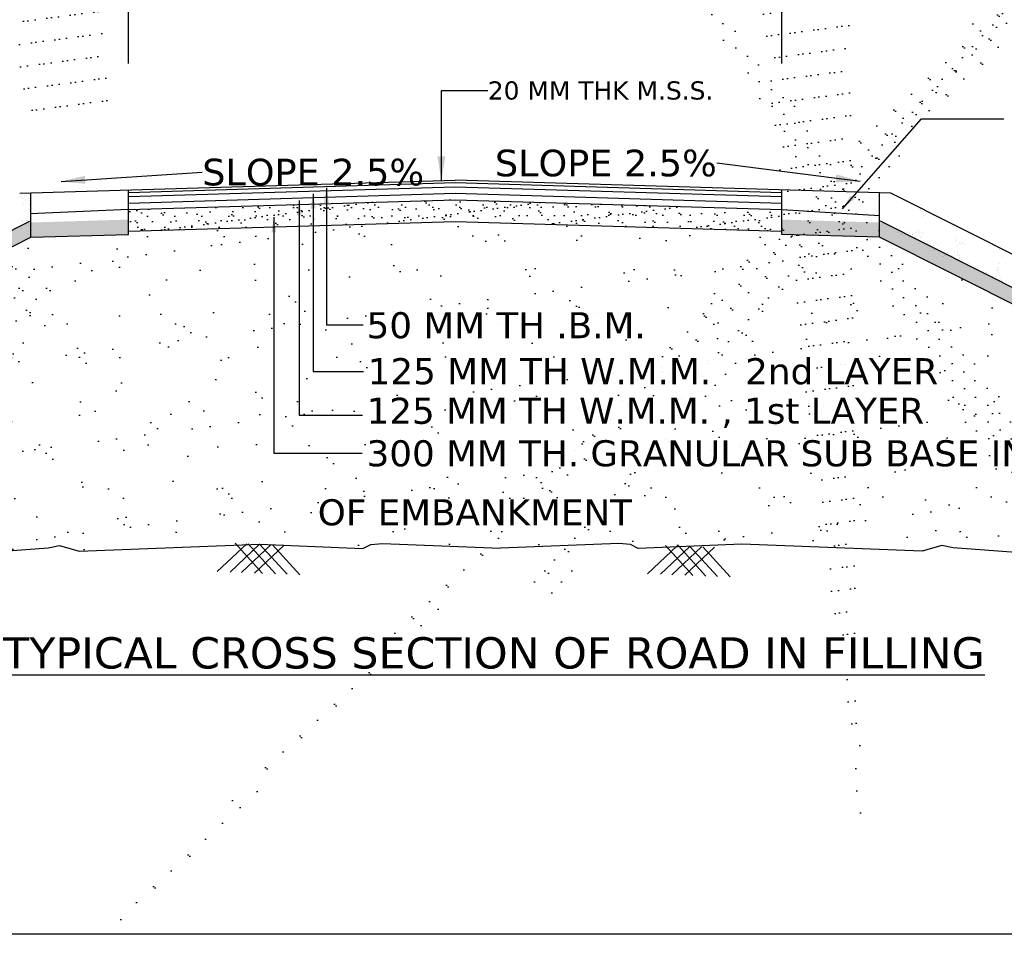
# Model space of a CAD drawing. Header units: feet. Extents: x -7746059455 to -3872629402, y -13315170765 to -6657188523.
# Tile 48 of 52: x -3872710421 to -3872700662, y -6657284339 to -6657275271. Entities that reach past the tile are written whole.
import ezdxf

# ---------------------------------------------------------------- set-up
doc = ezdxf.new("R2010")
doc.units = ezdxf.units.FT
doc.header["$MEASUREMENT"] = 0
doc.header["$PDMODE"] = 34
doc.header["$PDSIZE"] = 40
for name, color, linetype in [('CHNGE', 7, 'Continuous'), ('TEX', 6, 'Continuous'), ('TEXT', 7, 'Continuous')]:
    doc.layers.add(name, color=color, linetype=linetype)
doc.styles.get("Standard").update_dxf_attribs({"font": 'verdana.ttf', "height": 264})
doc.dimstyles.new('Copy of ISO-25--------4', dxfattribs={"dimtxt": 200, "dimasz": 150, "dimexe": 300, "dimexo": 300, "dimgap": 0.02, "dimtad": 0, "dimtih": 1, "dimtoh": 1, "dimdec": 0, "dimlfac": 4, "dimdsep": 46, "dimtxsty": 'Standard', "dimcen": 150, "dimclrd": 1, "dimclre": 1, "dimclrt": 1, "dimadec": 0, "dimazin": 0, "dimtfac": 1, "dimtdec": 0, "dimtmove": 2, "dimatfit": 3, "dimfxl": 300, "dimarcsym": 0})
doc.dimstyles.new('ISO-25--------1', dxfattribs={"dimtxt": 264, "dimasz": 240, "dimexe": 300, "dimexo": 300, "dimgap": 0.02, "dimtad": 0, "dimtih": 1, "dimtoh": 1, "dimdec": 0, "dimlfac": 16, "dimdsep": 46, "dimtxsty": 'Standard', "dimcen": 192, "dimclrd": 1, "dimclre": 1, "dimclrt": 1, "dimadec": 0, "dimazin": 0, "dimtfac": 1, "dimtdec": 0, "dimtmove": 2, "dimatfit": 3, "dimfxl": 300, "dimarcsym": 0})
pattern_1 = [(37.5, (-3870438663.09, -6672936895.36), (-5.4381086, 166.3393916), [0, -131.2189933, 0, -146.7580846, 0, -140.2834632]), (7.5, (-3870438663.09, -6672936895.36), (152.781788, 243.63103), [0, -70.7891938, 0, -118.2697505, 0, -45.3223497]), (327.5, (-3870438769.27, -6672936895.36), (268.8385264, 0.4885364), [0, -43.1641425, 0, -155.3909131, 0, -202.8714699]), (317.5, (-3870438769.27, -6672936895.36), (259.5137545, 75.7682264), [0, -21.5820713, 0, -101.8673764, 0, -116.5431848])]
pattern_2 = [(37.5, (1123576730.44, 1930596178.33), (-5.4381085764, 166.3393916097), [0, -131.2189933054, 0, -146.7580846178, 0, -140.2834632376]), (7.5, (1123576730.44, 1930596178.33), (152.7817879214, 243.6310300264), [0, -70.7891937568, 0, -118.269750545, 0, -45.3223496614]), (327.5, (1123576624.25, 1930596178.33), (268.8385263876, 0.488536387), [0, -43.1641425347, 0, -155.3909131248, 0, -202.8714699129]), (317.5, (1123576624.25, 1930596178.33), (259.513754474, 75.768226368), [0, -21.5820712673, 0, -101.8673763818, 0, -116.5431848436])]

# ---------------------------------------------------------------- blocks, each defined once
blk = doc.blocks.new('*D109')
at = {"layer": 'Defpoints', "color": 0, "ltscale": 20, "transparency": 16777216}
for p in [(-3872702867.307646, -6657274473.923839), (-3872709341.929028, -6657276006.17762), (-3872702867.307646, -6657276006.17762)]:
    blk.add_point(p, dxfattribs=at)
at = {"layer": 'TEX', "color": 1, "lineweight": -2, "ltscale": 20, "transparency": 16777216}
for p, q in [((-3872709341.929028, -6657275706.17762), (-3872709341.929028, -6657274173.923839)), ((-3872702867.307646, -6657275706.17762), (-3872702867.307646, -6657274173.923839)), ((-3872709191.929028, -6657274473.923839), (-3872708247.311272, -6657274473.923839)), ((-3872703017.307646, -6657274473.923839), (-3872703961.925402, -6657274473.923839))]:
    blk.add_line(p, q, dxfattribs=at)
at = {"layer": 'TEX', "color": 1, "ltscale": 20, "transparency": 16777216}
for points in [[(-3872709191.929028, -6657274448.923839), (-3872709191.929028, -6657274498.923839), (-3872709341.929028, -6657274473.923839)], [(-3872703017.307646, -6657274448.923839), (-3872703017.307646, -6657274498.923839), (-3872702867.307646, -6657274473.923839)]]:
    blk.add_solid(points, dxfattribs=at)
at = {"layer": 'TEX', "color": 1, "ltscale": 20, "transparency": 16777216, "insert": (-3872706104.618337, -6657274473.923839), "char_height": 264, "attachment_point": 5}
blk.add_mtext('CARRAGE WAY 10.50 M', dxfattribs=at)

msp = doc.modelspace()

# ---------------------------------------------------------------- hatches: boundary and pattern name
at = {"layer": 'CHNGE'}
h = msp.add_hatch(dxfattribs=at)
h.set_pattern_fill('AR-SAND', color=256, scale=86.328285, style=0)
h.set_pattern_definition(pattern_2)
h.paths.add_polyline_path([(-3872710310.381724, -6657276987.956138), (-3872710310.381724, -6657277428.428469), (-3872709341.929028, -6657277399.374892), (-3872709341.929028, -6657276958.902556)])
h = msp.add_hatch(dxfattribs=at)
h.set_pattern_fill('AR-SAND', color=256, scale=86.328285, style=0)
h.set_pattern_definition(pattern_2)
h.paths.add_polyline_path([(-3872702867.307647, -6657276958.902558), (-3872702867.307646, -6657277399.374892), (-3872701898.854949, -6657277428.42847), (-3872701898.854949, -6657276987.956139)])
h = msp.add_hatch(dxfattribs=at)
h.set_pattern_fill('AR-SAND', color=256, scale=86.328285, style=0)
h.set_pattern_definition(pattern_1)
h.paths.add_polyline_path([(-3872709341.929028, -6657277154.109138), (-3872709341.929028, -6657277368.961904), (-3872706104.618336, -6657277271.842581), (-3872702867.307646, -6657277368.961904), (-3872702867.307646, -6657277153.141191), (-3872706104.618336, -6657277056.021866)])
h = msp.add_hatch(dxfattribs=at)
h.set_pattern_fill('AR-SAND', color=256, scale=86.328285, style=0)
h.set_pattern_definition(pattern_1)
h.paths.add_polyline_path([(-3872710310.381724, -6657277428.428459), (-3872709341.929028, -6657277399.374878), (-3872709341.929028, -6657277252.550772), (-3872710347.265345, -6657277282.710858), (-3872716980.317573, -6657280617.347972), (-3872716717.286203, -6657280649.37422)])
h = msp.add_hatch(dxfattribs=at)
h.set_pattern_fill('AR-SAND', color=256, scale=345.31314, style=0)
h.set_pattern_definition([(37.5, (-3870438663.1, -6672936895.36), (-21.752434, 665.357566), [0, -524.875973, 0, -587.032338, 0, -561.133853]), (7.5, (-3870438663.1, -6672936895.4), (611.12715, 974.52412), [0, -283.156775, 0, -473.079002, 0, -181.289399]), (327.5, (-3870439087.8, -6672936895.36), (1075.354106, 1.954146), [0, -172.65657, 0, -621.563652, 0, -811.48588]), (317.5, (-3870439087.8, -6672936895.4), (1038.05502, 303.072905), [0, -86.328285, 0, -407.469506, 0, -466.17274])])
h.paths.add_polyline_path([(-3872704481.869979, -6657280462.655172), (-3872704368.311886, -6657280474.862944), (-3872704289.570938, -6657280514.171195), (-3872703265.062861, -6657280471.014459), (-3872702199.297118, -6657280513.023633), (-3872702173.464491, -6657280489.421834), (-3872702153.71806, -6657280514.820216), (-3872701476.230677, -6657280541.524663), (-3872701282.229813, -6657280483.416476), (-3872701169.038592, -6657280507.483094), (-3872699838.318086, -6657280605.943777), (-3872699382.314722, -6657280499.771447), (-3872698210.857769, -6657280605.943777), (-3872697208.348921, -6657280540.055998), (-3872697200.339897, -6657280532.738605), (-3872697195.316772, -6657280539.199488), (-3872697041.753202, -6657280529.106844), (-3872696636.652185, -6657280494.23947), (-3872695587.481674, -6657280601.347778), (-3872701898.854949, -6657277428.428459), (-3872702867.307646, -6657277399.374878), (-3872702867.307646, -6657277368.961904), (-3872706104.618336, -6657277271.842581), (-3872709341.929028, -6657277368.961904), (-3872709341.929028, -6657277399.374878), (-3872710310.381724, -6657277428.428459), (-3872716717.286203, -6657280649.37422), (-3872716477.21752, -6657280678.604572), (-3872714671.284523, -6657280494.23947), (-3872714266.183509, -6657280529.106844), (-3872713097.078939, -6657280605.943777), (-3872711925.621986, -6657280499.771447), (-3872711469.618623, -6657280605.943777), (-3872710138.898115, -6657280507.483094), (-3872710025.706895, -6657280483.416476), (-3872709831.706032, -6657280541.524663), (-3872709644.904839, -6657280534.161542), (-3872709634.523753, -6657280524.676933), (-3872709627.677707, -6657280533.482502), (-3872708042.873848, -6657280471.014459), (-3872707018.365771, -6657280514.171195), (-3872706939.624823, -6657280474.862944), (-3872706826.066729, -6657280462.655172), (-3872705653.968354, -6657280509.371883)])
h.paths.add_polyline_path([(-3872707500.292832, -6657279492.748817), (-3872704345.233642, -6657279492.748817), (-3872704345.233642, -6657279754.47228), (-3872707500.292832, -6657279754.47228)], flags=24)
h.paths.add_polyline_path([(-3872707956.570441, -6657277485.917349), (-3872703437.686174, -6657277485.917349), (-3872703437.686174, -6657277787.350577), (-3872707956.570441, -6657277787.350577)], flags=24)
h.paths.add_polyline_path([(-3872707945.438535, -6657277795.496443), (-3872703652.987074, -6657277795.496443), (-3872703652.987074, -6657278101.286542), (-3872707945.438535, -6657278101.286542)], flags=24)
h.paths.add_polyline_path([(-3872707956.570441, -6657278210.542853), (-3872703749.015718, -6657278210.542853), (-3872703749.015718, -6657278511.976078), (-3872707956.570441, -6657278511.976078)], flags=24)
h.paths.add_polyline_path([(-3872707956.570441, -6657278586.8825), (-3872703624.907139, -6657278586.8825), (-3872703624.907139, -6657278849.850778), (-3872707956.570441, -6657278849.850778)], flags=24)
h = msp.add_hatch(dxfattribs=at)
h.set_pattern_fill('AR-SAND', color=256, scale=86.328285, style=0)
h.set_pattern_definition([(142.5, (-3874973546.15, -6672936895.36), (5.4381086, 166.3393916), [0, -131.2189933, 0, -146.7580846, 0, -140.2834632]), (172.5, (-3874973546.15, -6672936895.36), (-152.781788, 243.63103), [0, -70.7891938, 0, -118.2697505, 0, -45.3223497]), (212.5, (-3874973439.96, -6672936895.36), (-268.8385264, 0.4885364), [0, -43.1641425, 0, -155.3909131, 0, -202.8714699]), (222.5, (-3874973439.96, -6672936895.36), (-259.5137545, 75.7682264), [0, -21.5820713, 0, -101.8673764, 0, -116.5431848])])
h.paths.add_polyline_path([(-3872701898.854949, -6657277428.428459), (-3872702867.307646, -6657277399.374878), (-3872702867.307646, -6657277252.550772), (-3872701861.971327, -6657277282.710858), (-3872695228.9191, -6657280617.347972), (-3872695491.950469, -6657280649.37422)])

# ---------------------------------------------------------------- linework, layer by layer
at = {"layer": 'CHNGE', "color": 31}
for p, q in [((-3872710421.032591, -6657276991.275665), (-3872706104.618336, -6657276861.783237)), ((-3872709343.132198, -6657276983.543115), (-3872706105.821507, -6657276886.423792)), ((-3872701788.204084, -6657276991.275665), (-3872706104.618336, -6657276861.783237)), ((-3872706103.415167, -6657276886.423792), (-3872702866.104477, -6657276983.543115)), ((-3872710310.381724, -6657277428.42847), (-3872710310.381724, -6657276987.95614)), ((-3872709341.929028, -6657277023.648772), (-3872706104.618336, -6657276926.529452)), ((-3872709341.929028, -6657277399.374892), (-3872709341.929028, -6657276958.902558)), ((-3872706104.618336, -6657276926.529452), (-3872702867.307646, -6657277023.648772)), ((-3872702867.307646, -6657277399.374892), (-3872702867.307646, -6657276958.902558)), ((-3872701898.854949, -6657277428.42847), (-3872701898.854949, -6657276987.956138)), ((-3872710415.484463, -6657277020.60894), (-3872710415.484463, -6657277020.60894)), ((-3872710404.303898, -6657277013.170588), (-3872710404.303898, -6657277013.170588)), ((-3872710398.831203, -6657277034.336823), (-3872710398.831203, -6657277034.336823)), ((-3872710392.796967, -6657277044.90357), (-3872710392.796967, -6657277044.90357)), ((-3872710373.559727, -6657277009.157558), (-3872710373.559727, -6657277009.157558)), ((-3872710366.459527, -6657277057.480653), (-3872710366.459527, -6657277057.480653)), ((-3872710359.451307, -6657277065.68622), (-3872710359.451307, -6657277065.68622)), ((-3872710338.879481, -6657277083.75721), (-3872710338.879481, -6657277083.75721)), ((-3872710333.664345, -6657277044.387528), (-3872710333.664345, -6657277044.387528)), ((-3872710324.46572, -6657277058.739352), (-3872710324.46572, -6657277058.739352)), ((-3872710311.004034, -6657277044.189777), (-3872710311.004034, -6657277044.189777)), ((-3872709341.929028, -6657277088.394987), (-3872706104.618336, -6657276991.275665)), ((-3872709341.929028, -6657277153.141199), (-3872706104.618336, -6657277056.02188)), ((-3872706104.618336, -6657276991.275665), (-3872702867.307646, -6657277088.394987)), ((-3872706104.618336, -6657277056.02188), (-3872702867.307646, -6657277153.141199)), ((-3872701903.861115, -6657277030.386251), (-3872701903.861115, -6657277030.386251)), ((-3872694787.817161, -6657280510.583101), (-3872701788.204084, -6657276991.275665)), ((-3872710380.996777, -6657277092.03869), (-3872710380.996777, -6657277092.03869)), ((-3872710331.90277, -6657277141.620483), (-3872710331.90277, -6657277141.620483)), ((-3872710326.372525, -6657277104.416503), (-3872710326.372525, -6657277104.416503)), ((-3872710307.145224, -6657277154.962676), (-3872710307.145224, -6657277154.962676)), ((-3872701895.946969, -6657277092.037004), (-3872701895.946969, -6657277092.037004)), ((-3872701491.444118, -6657277146.869988), (-3872701491.444118, -6657277146.869988)), ((-3872701491.400271, -6657277158.546724), (-3872701491.400271, -6657277158.546724)), ((-3872701482.644345, -6657277169.781537), (-3872701482.644345, -6657277169.781537)), ((-3872701456.007021, -6657277158.855594), (-3872701456.007021, -6657277158.855594)), ((-3872716980.317573, -6657280617.347983), (-3872710319.451314, -6657277268.727909)), ((-3872710397.812288, -6657277266.560489), (-3872710397.812288, -6657277266.560489)), ((-3872710395.870873, -6657277257.800953), (-3872710395.870873, -6657277257.800953)), ((-3872710375.151978, -6657277266.362735), (-3872710375.151978, -6657277266.362735)), ((-3872710355.974812, -6657277257.397216), (-3872710355.974812, -6657277257.397216)), ((-3872710344.003381, -6657277261.760827), (-3872710344.003381, -6657277261.760827)), ((-3872710339.758729, -6657277266.053862), (-3872710339.758729, -6657277266.053862)), ((-3872710339.33982, -6657277224.501615), (-3872710339.33982, -6657277224.501615)), ((-3872710336.995162, -6657277269.966394), (-3872710336.995162, -6657277269.966394)), ((-3872710317.451283, -6657277195.287408), (-3872710317.451283, -6657277195.287408)), ((-3872709341.929028, -6657277368.961912), (-3872706104.618336, -6657277271.842595)), ((-3872706104.618336, -6657277271.842595), (-3872702867.307646, -6657277368.961912)), ((-3872701905.578964, -6657277257.64749), (-3872701905.578964, -6657277257.64749)), ((-3872701902.359179, -6657277254.100913), (-3872701902.359179, -6657277254.100913)), ((-3872701897.711023, -6657277212.807337), (-3872701897.711023, -6657277212.807337)), ((-3872701897.622978, -6657277250.35717), (-3872701897.622978, -6657277250.35717)), ((-3872695177.48926, -6657280643.203326), (-3872701889.785359, -6657277268.727909)), ((-3872701475.291469, -6657277221.440828), (-3872701475.291469, -6657277221.440828)), ((-3872701452.920588, -6657277208.979797), (-3872701452.920588, -6657277208.979797)), ((-3872701436.267333, -6657277195.251908), (-3872701436.267333, -6657277195.251908)), ((-3872701359.066833, -6657277211.401995), (-3872701359.066833, -6657277211.401995)), ((-3872710403.307924, -6657277340.682084), (-3872710403.307924, -6657277340.682084)), ((-3872710346.776867, -6657277307.382744), (-3872710346.776867, -6657277307.382744)), ((-3872701900.430076, -6657277295.977034), (-3872701900.430076, -6657277295.977034)), ((-3872701724.58971, -6657277339.060386), (-3872701724.58971, -6657277339.060386)), ((-3872701720.75732, -6657277378.158301), (-3872701720.75732, -6657277378.158301)), ((-3872701689.704116, -6657277330.643251), (-3872701689.704116, -6657277330.643251)), ((-3872701661.624697, -6657277378.674345), (-3872701661.624697, -6657277378.674345)), ((-3872701633.173059, -6657277363.942583), (-3872701633.173059, -6657277363.942583)), ((-3872701626.231448, -6657277378.983215), (-3872701626.231448, -6657277378.983215)), ((-3872701603.571136, -6657277379.180967), (-3872701603.571136, -6657277379.180967)), ((-3872701544.438513, -6657277379.69701), (-3872701544.438513, -6657277379.69701)), ((-3872701534.300509, -6657277369.930377), (-3872701534.300509, -6657277369.930377)), ((-3872701516.948425, -6657277353.903753), (-3872701516.948425, -6657277353.903753)), ((-3872701509.045264, -6657277380.005884), (-3872701509.045264, -6657277380.005884)), ((-3872701505.100491, -6657277374.06171), (-3872701505.100491, -6657277374.06171)), ((-3872701486.384951, -6657277380.203634), (-3872701486.384951, -6657277380.203634)), ((-3872701135.736856, -6657277363.399053), (-3872701135.736856, -6657277363.399053)), ((-3872716717.286203, -6657280649.374231), (-3872710310.381724, -6657277428.42847)), ((-3872710310.381724, -6657277428.42847), (-3872709341.929028, -6657277399.374892)), ((-3872701898.854949, -6657277428.42847), (-3872702867.307646, -6657277399.374892)), ((-3872695587.481674, -6657280601.347791), (-3872701898.854949, -6657277428.42847)), ((-3872701683.359682, -6657277404.789001), (-3872701683.359682, -6657277404.789001)), ((-3872701676.351464, -6657277396.583434), (-3872701676.351464, -6657277396.583434)), ((-3872701667.747599, -6657277386.069517), (-3872701667.747599, -6657277386.069517)), ((-3872701612.570815, -6657277434.45144), (-3872701612.570815, -6657277434.45144)), ((-3872701572.736897, -6657277399.542208), (-3872701572.736897, -6657277399.542208)), ((-3872701549.953079, -6657277426.577346), (-3872701549.953079, -6657277426.577346)), ((-3872701542.944864, -6657277418.371777), (-3872701542.944864, -6657277418.371777)), ((-3872701509.511377, -6657277436.784885), (-3872701509.511377, -6657277436.784885)), ((-3872701495.776981, -6657277432.040184), (-3872701495.776981, -6657277432.040184)), ((-3872701479.123724, -6657277418.3123), (-3872701479.123724, -6657277418.3123)), ((-3872701460.41737, -6657277387.20309), (-3872701460.41737, -6657277387.20309)), ((-3872701452.980321, -6657277470.084222), (-3872701452.980321, -6657277470.084222)), ((-3872701422.281617, -6657277465.32143), (-3872701422.281617, -6657277465.32143)), ((-3872701145.181839, -6657277419.203034), (-3872701145.181839, -6657277419.203034)), ((-3872701142.514042, -6657277474.139119), (-3872701142.514042, -6657277474.139119)), ((-3872701140.511798, -6657277461.201365), (-3872701140.511798, -6657277461.201365)), ((-3872701137.983503, -6657277444.242224), (-3872701137.983503, -6657277444.242224)), ((-3872701512.904071, -6657277490.778781), (-3872701512.904071, -6657277490.778781)), ((-3872701453.771449, -6657277491.294822), (-3872701453.771449, -6657277491.294822)), ((-3872701449.625266, -6657277487.095972), (-3872701449.625266, -6657277487.095972)), ((-3872701418.378198, -6657277491.603698), (-3872701418.378198, -6657277491.603698)), ((-3872701395.717886, -6657277491.801447), (-3872701395.717886, -6657277491.801447)), ((-3872701392.54416, -6657277505.683839), (-3872701392.54416, -6657277505.683839)), ((-3872701383.758086, -6657277527.43124), (-3872701383.758086, -6657277527.43124)), ((-3872701367.104833, -6657277513.703356), (-3872701367.104833, -6657277513.703356)), ((-3872701361.071252, -6657277561.399951), (-3872701361.071252, -6657277561.399951)), ((-3872701354.063035, -6657277553.194386), (-3872701354.063035, -6657277553.194386)), ((-3872701336.58526, -6657277492.317489), (-3872701336.58526, -6657277492.317489)), ((-3872701329.318636, -6657277542.926519), (-3872701329.318636, -6657277542.926519)), ((-3872701316.218665, -6657277508.884316), (-3872701316.218665, -6657277508.884316)), ((-3872701310.26272, -6657277560.712487), (-3872701310.26272, -6657277560.712487)), ((-3872701272.787581, -6657277576.225857), (-3872701272.787581, -6657277576.225857)), ((-3872701220.656433, -6657277574.982727), (-3872701220.656433, -6657277574.982727)), ((-3872701156.562946, -6657277566.187023), (-3872701156.562946, -6657277566.187023)), ((-3872701132.410485, -6657277519.150723), (-3872701132.410485, -6657277519.150723)), ((-3872701122.829356, -6657277575.799168), (-3872701122.829356, -6657277575.799168)), ((-3872701122.527025, -6657277564.410481), (-3872701122.527025, -6657277564.410481)), ((-3872701112.721661, -6657277499.537831), (-3872701112.721661, -6657277499.537831)), ((-3872701102.764006, -6657277482.878327), (-3872701102.764006, -6657277482.878327)), ((-3872701092.536307, -6657277486.319347), (-3872701092.536307, -6657277486.319347)), ((-3872701080.163649, -6657277485.276149), (-3872701080.163649, -6657277485.276149)), ((-3872701072.226673, -6657277483.872001), (-3872701072.226673, -6657277483.872001)), ((-3872701061.214071, -6657277495.605683), (-3872701061.214071, -6657277495.605683)), ((-3872700709.043985, -6657277544.26977), (-3872700709.043985, -6657277544.26977)), ((-3872701305.050823, -6657277603.399262), (-3872701305.050823, -6657277603.399262)), ((-3872701255.085936, -6657277609.09441), (-3872701255.085936, -6657277609.09441)), ((-3872701245.918198, -6657277603.915303), (-3872701245.918198, -6657277603.915303)), ((-3872701227.66465, -6657277583.188298), (-3872701227.66465, -6657277583.188298)), ((-3872701212.351418, -6657277611.825476), (-3872701212.351418, -6657277611.825476)), ((-3872701210.524948, -6657277604.224174), (-3872701210.524948, -6657277604.224174)), ((-3872701187.864635, -6657277604.421927), (-3872701187.864635, -6657277604.421927)), ((-3872701138.292102, -6657277606.683155), (-3872701138.292102, -6657277606.683155)), ((-3872701121.484396, -6657277598.54043), (-3872701121.484396, -6657277598.54043)), ((-3872701109.911858, -6657277608.752403), (-3872701109.911858, -6657277608.752403)), ((-3872700684.447621, -6657277618.492037), (-3872700684.447621, -6657277618.492037)), ((-3872700670.418963, -6657277598.093057), (-3872700670.418963, -6657277598.093057)), ((-3872708464.17202, -6657280742.812898), (-3872708170.735066, -6657280466.155742)), ((-3872708336.310801, -6657280747.671624), (-3872708042.873848, -6657280471.01447)), ((-3872708013.774178, -6657280759.928014), (-3872708285.369282, -6657280461.799644)), ((-3872708221.676585, -6657280752.027722), (-3872707928.239628, -6657280475.370569)), ((-3872707885.912959, -6657280764.786741), (-3872708157.508066, -6657280466.65837)), ((-3872708093.815367, -6657280756.886445), (-3872707800.378411, -6657280480.2293)), ((-3872707771.278741, -6657280769.142841), (-3872708042.873848, -6657280471.01447)), ((-3872707643.417527, -6657280774.001567), (-3872707915.012629, -6657280475.873196)), ((-3872704198.615074, -6657280764.391262), (-3872703905.17812, -6657280487.734113)), ((-3872704070.753853, -6657280769.249992), (-3872703777.3169, -6657280492.592841)), ((-3872703748.217229, -6657280781.506381), (-3872704019.812336, -6657280483.378012)), ((-3872703956.119637, -6657280773.606091), (-3872703662.682681, -6657280496.948941)), ((-3872703620.356013, -6657280786.365108), (-3872703891.95112, -6657280488.236738)), ((-3872703828.25842, -6657280778.464816), (-3872703534.821465, -6657280501.807665)), ((-3872703505.721795, -6657280790.72121), (-3872703777.3169, -6657280492.592841)), ((-3872703377.860577, -6657280795.579938), (-3872703649.455682, -6657280497.451564))]:
    msp.add_line(p, q, dxfattribs=at)
at = {"layer": 'CHNGE'}
for p, q in [((-3872701271.739192, -6657277622.822297), (-3872701271.739192, -6657277622.822297)), ((-3872701260.743436, -6657277621.918581), (-3872701260.743436, -6657277621.918581)), ((-3872701198.243827, -6657277656.103544), (-3872701198.243827, -6657277656.103544)), ((-3872701149.125896, -6657277649.068155), (-3872701149.125896, -6657277649.068155)), ((-3872701127.336835, -6657277643.706923), (-3872701127.336835, -6657277643.706923)), ((-3872701107.927685, -6657277635.124584), (-3872701107.927685, -6657277635.124584)), ((-3872701101.64151, -6657277629.850513), (-3872701101.64151, -6657277629.850513)), ((-3872701086.576114, -6657277645.018763), (-3872701086.576114, -6657277645.018763)), ((-3872701018.864664, -6657277683.673391), (-3872701018.864664, -6657277683.673391)), ((-3872700986.687634, -6657277702.086718), (-3872700986.687634, -6657277702.086718)), ((-3872700950.646183, -6657277720.859716), (-3872700950.646183, -6657277720.859716)), ((-3872700931.696602, -6657277731.189251), (-3872700931.696602, -6657277731.189251)), ((-3872700740.298588, -6657277751.051348), (-3872700740.298588, -6657277751.051348)), ((-3872700732.013643, -6657277729.574571), (-3872700732.013643, -6657277729.574571)), ((-3872700731.161236, -6657277758.01094), (-3872700731.161236, -6657277758.01094)), ((-3872700727.217449, -6657277756.801088), (-3872700727.217449, -6657277756.801088)), ((-3872700721.785944, -6657277733.015594), (-3872700721.785944, -6657277733.015594)), ((-3872700708.751909, -6657277687.735012), (-3872700708.751909, -6657277687.735012)), ((-3872700842.633582, -6657277779.738059), (-3872700842.633582, -6657277779.738059)), ((-3872700839.702958, -6657277773.44853), (-3872700839.702958, -6657277773.44853)), ((-3872700814.421528, -6657277788.871727), (-3872700814.421528, -6657277788.871727)), ((-3872700774.415103, -6657277816.924381), (-3872700774.415103, -6657277816.924381)), ((-3872700750.781298, -6657277820.405333), (-3872700750.781298, -6657277820.405333)), ((-3872700718.947102, -6657277777.899198), (-3872700718.947102, -6657277777.899198)), ((-3872700697.365428, -6657277832.955215), (-3872700697.365428, -6657277832.955215)), ((-3872700687.624886, -6657277855.13989), (-3872700687.624886, -6657277855.13989))]:
    msp.add_line(p, q, dxfattribs=at)
for points in [[(-3872717404.391688, -6657280663.833529), (-3872717034.833303, -6657280610.71024), (-3872716477.21752, -6657280678.604583), (-3872714671.284523, -6657280494.239481), (-3872714266.183509, -6657280529.106855), (-3872713097.078939, -6657280605.943789), (-3872711925.621986, -6657280499.771455), (-3872711469.618623, -6657280605.943789), (-3872710138.898115, -6657280507.483106), (-3872710025.706895, -6657280483.41649), (-3872709831.706032, -6657280541.524676), (-3872708042.873848, -6657280471.01447), (-3872707018.365771, -6657280514.171209), (-3872706939.624823, -6657280474.862951), (-3872706826.066729, -6657280462.655184), (-3872705653.968354, -6657280509.371897)], [(-3872694806.153878, -6657280675.613553), (-3872694830.719189, -6657280678.604583), (-3872696636.652185, -6657280494.239481), (-3872697041.753202, -6657280529.106855), (-3872698210.857769, -6657280605.943789), (-3872699382.314722, -6657280499.771455), (-3872699838.318086, -6657280605.943789), (-3872701169.038592, -6657280507.483106), (-3872701282.229813, -6657280483.41649), (-3872701476.230677, -6657280541.524676), (-3872703265.062861, -6657280471.01447), (-3872704289.570938, -6657280514.171209), (-3872704368.311886, -6657280474.862951), (-3872704481.869979, -6657280462.655184), (-3872705653.968354, -6657280509.371897)]]:
    msp.add_lwpolyline(points, dxfattribs=at)
at = {"layer": 'TEX', "ltscale": 20}
for p, q in [((-3872709341.929028, -6657277153.141199), (-3872710317.451283, -6657277195.287408)), ((-3872702867.307646, -6657277153.141199), (-3872701897.711023, -6657277212.807337))]:
    msp.add_line(p, q, dxfattribs=at)
at = {"layer": 'TEX', "color": 7, "ltscale": 20}
msp.add_lwpolyline([(-3872725691.502815, -6657238133.923838), (-3872660141.502815, -6657238133.923838), (-3872660141.502815, -6657284338.615335), (-3872725691.502815, -6657284338.615335)], close=True, dxfattribs=at)

# ---------------------------------------------------------------- texts
at = {"layer": 'CHNGE', "char_height": 257.9890176, "width": 17845.6610813, "attachment_point": 1}
for s, insert in [('50 MM TH .B.M.', (-3872706982.655479, -6657278170.414592)), ('125 MM TH W.M.M.   2nd LAYER', (-3872706971.523577, -6657278626.437235)), ('125 MM TH W.M.M. , 1st LAYER', (-3872706982.655479, -6657279018.961706)), ('300 MM TH. GRANULAR SUB BASE IN FULL WIDTH', (-3872706982.655479, -6657279440.447134)), (' OF EMBANKMENT', (-3872707579.577748, -6657280025.382941))]:
    msp.add_mtext(s, dxfattribs=dict(at, insert=insert))
at = {"layer": 'TEX', "color": 1, "ltscale": 20}
for s, insert, char_height, attachment_point in [('20 MM THK M.S.S.', (-3872705781.399514, -6657275973.923838), 180, 4), ('SLOPE 2.5%', (-3872703511.439514, -6657276693.923838), 264, 6), ('SLOPE 2.5%', (-3872708611.399514, -6657276783.923838), 264, 4)]:
    msp.add_mtext(s, dxfattribs=dict(at, insert=insert, char_height=char_height, attachment_point=attachment_point))
at = {"layer": 'TEXT', "color": 6, "insert": (-3872705731.600501, -6657281393.185684), "char_height": 309.58682112, "width": 18387.75150889, "attachment_point": 2}
msp.add_mtext('{\\LTYPICAL CROSS SECTION OF ROAD IN FILLING}', dxfattribs=at)

# ---------------------------------------------------------------- dimensions: what is measured, and where the dimension line sits
at = {"layer": 'TEX', "ltscale": 20}
dim = msp.add_linear_dim(base=(-3872702867.307646, -6657274473.923839), p1=(-3872709341.929028, -6657276006.17762), p2=(-3872702867.307646, -6657276006.17762), text='CARRAGE WAY 10.50 M', dimstyle='Copy of ISO-25--------4', dxfattribs=at)
dim.commit()
dim.dimension.update_dxf_attribs({"geometry": '*D109', "text_midpoint": (-3872706104.618337, -6657274473.923839)})

# ---------------------------------------------------------------- leaders
at = {"ltscale": 20}
msp.add_leader([(-3872702266.781252, -6657277146.22454), (-3872701481.662984, -6657276252.328666), (-3872700666.223615, -6657276252.328666)], dimstyle='Copy of ISO-25--------4', override={"dimgap": 0.02, "dimtad": 0}, dxfattribs=at)
at = {"color": 21}
for points in [[(-3872707380.388488, -6657276938.100142), (-3872707380.388488, -6657278294.566067), (-3872707015.193674, -6657278294.566067)], [(-3872707650.480152, -6657277061.860006), (-3872707650.480152, -6657279190.399055), (-3872707023.563084, -6657279190.399055)], [(-3872707513.048621, -6657276995.665442), (-3872707513.048621, -6657278759.760537), (-3872707012.431179, -6657278759.760537)], [(-3872707901.936175, -6657277230.032894), (-3872707901.936175, -6657279566.738703), (-3872707026.044765, -6657279566.738703)]]:
    msp.add_leader(points, dimstyle='Copy of ISO-25--------4', dxfattribs=at)
at = {"layer": 'TEX', "ltscale": 20, "annotation_type": 0, "has_hookline": 1}
for points, hookline_direction, text_width in [([(-3872706241.360664, -6657276865.885508), (-3872706241.360664, -6657275973.923838), (-3872705781.419514, -6657275973.923838)], 0, 2270.611148), ([(-3872702091.419514, -6657276873.923838), (-3872703511.419514, -6657276693.923838)], 1, 2246.748153), ([(-3872710011.419514, -6657276873.923838), (-3872708611.419514, -6657276783.923838)], 0, 2246.748153)]:
    msp.add_leader(points, dimstyle='ISO-25--------1', dxfattribs=dict(at, hookline_direction=hookline_direction, text_width=text_width))

doc.saveas('drawing.dxf')
